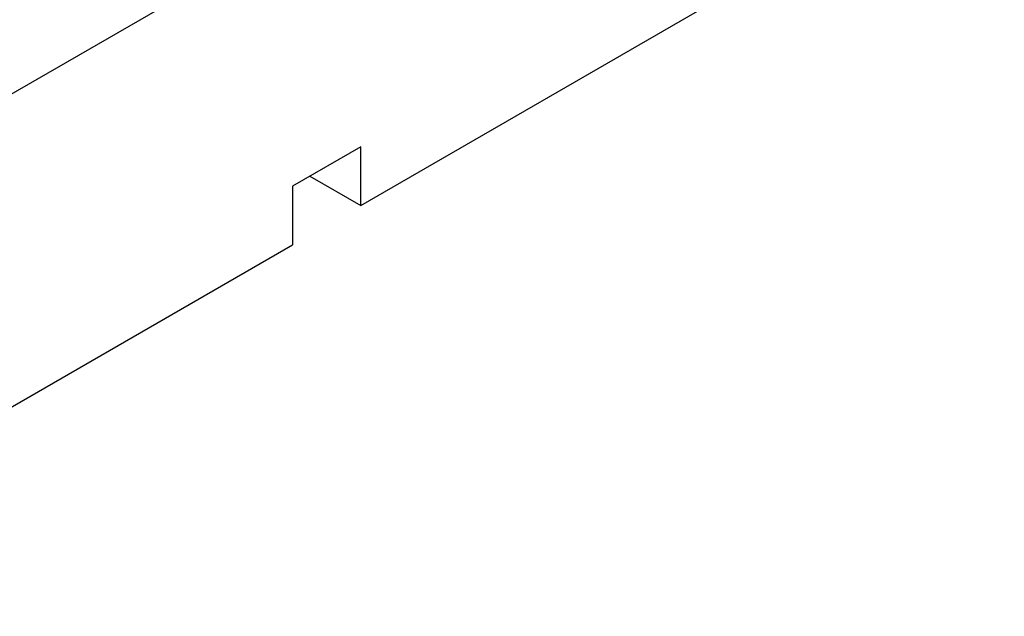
# Model space of a CAD drawing. Header units: inches. Extents: x 3 to 351, y 4 to 271.
# Tile 244 of 256: x 55.14 to 65.41, y 244.37 to 250.59. Entities that reach past the tile are written whole.
import ezdxf

# ---------------------------------------------------------------- set-up
doc = ezdxf.new("R2010")
doc.units = ezdxf.units.IN
doc.header["$LTSCALE"] = 0.5
doc.header["$MEASUREMENT"] = 0
doc.layers.add('DSS', color=7, linetype='Continuous')

msp = doc.modelspace()

# ---------------------------------------------------------------- linework, layer by layer
at = {"layer": 'DSS', "color": 9, "linetype": 'Continuous'}
for p, q in [((58.698, 248.653), (65.413, 252.53)), ((57.282, 251.101), (52.685, 248.448)), ((58.698, 249.265), (57.987, 248.855)), ((58.698, 248.653), (58.698, 249.265)), ((58.167, 248.959), (58.698, 248.653)), ((57.987, 248.855), (57.987, 248.243)), ((51.271, 244.365), (57.987, 248.243))]:
    msp.add_line(p, q, dxfattribs=at)
at = {"layer": 'DSS', "color": 254, "linetype": 'Continuous'}
msp.add_line((57.282, 251.101), (51.271, 247.631), dxfattribs=at)

doc.saveas('drawing.dxf')
